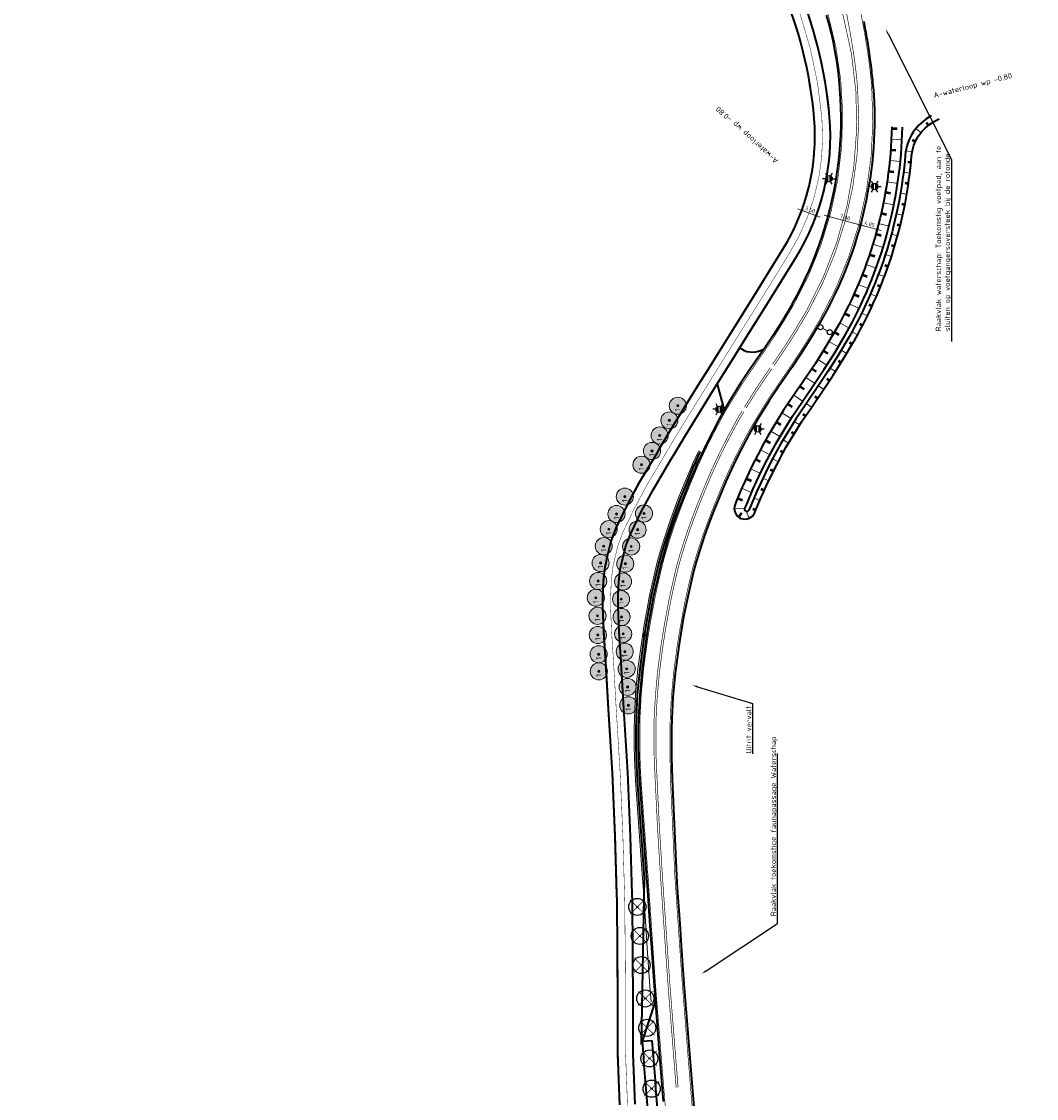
# Model space of a CAD drawing. Header units: metres. Extents: x 101623 to 104606, y 400821 to 405824.
# Tile 8 of 46: x 104078 to 104315, y 402307 to 402559. Entities that reach past the tile are written whole.
import ezdxf
from ezdxf import colors
from ezdxf.entities.mleader import LeaderData, LeaderLine
from ezdxf.enums import TextEntityAlignment as Align
from ezdxf.math import Vec2, Vec3

# ---------------------------------------------------------------- set-up
doc = ezdxf.new("R2010")
doc.units = ezdxf.units.M
doc.header["$LTSCALE"] = 0.5
for name, pattern in [('NLCS-HIDDEN', [4, 2, -2]), ('VW-1-1_STREEP', [2, 1, -1]), ('VW-3-3_STREEP', [6, 3, -3]), ('VW-30-270_STREEP', [3, 0.3, -2.7])]:
    doc.linetypes.add(name, pattern=pattern)
doc.layers.get('Defpoints').update_dxf_attribs({"color": 4})
doc.layers.add('000___Hulplijn', color=150, linetype='Continuous', lineweight=13, plot=False)
for name, color, linetype, lineweight in [('B-WE-GR-BOOM-A', 63, 'Continuous', 25), ('B-WE-GR-BOOM-S', 253, 'Continuous', 25), ('N-WE-BV-GELEIDECONSTRUCTIE_GELEIDERAIL-G', 210, 'BV-GELEIDERAIL', 35), ('N-WE-GW-TALUDARCERING-S', 90, 'Continuous', 25), ('N-WE-GW-TALUDARCERING_KORT-G', 90, 'Continuous', 50), ('N-WE-GW-TALUDARCERING_LANG-G', 90, 'Continuous', 18), ('N-WE-GW-WATERGANG_BODEM-G', 90, 'Continuous', 35), ('N-WE-GW-WATERGANG_INSTEEK-G', 90, 'Continuous', 35), ('N-WE-IE-MEUBILAIR_WEGMEUBILAIR_LICHTMAST-S-500', 7, 'Continuous', 25), ('N-WE-MO-DETAIL1-GN', 7, 'NLCS-HIDDEN', 13), ('N-WE-VH-KANTVERHARDING-G', 210, 'Continuous', 35), ('N-WE-VH-KANTVERHARDING-G_2', 4, 'Continuous', 35), ('N-WE-VW-BEWEGWIJZERING_DRAAGCONSTRUCTIE-S', 10, 'Continuous', 25), ('N-WE-VW-MARKERING_LANGS_STREEP_11_015-G', 7, 'VW-1-1_STREEP', 35), ('N-WE-VW-MARKERING_LANGS_STREEP_30270_010-G', 7, 'VW-30-270_STREEP', 13), ('N-WE-VW-MARKERING_LANGS_STREEP_33_015-G', 7, 'VW-3-3_STREEP', 13), ('N-WE-VW-MARKERING_LANGS_STREEP_DOORGETROKKEN_010-G', 7, 'Continuous', 13), ('N-WE-VW-MARKERING_LANGS_STREEP_DOORGETROKKEN_015-G', 7, 'Continuous', 13), ('N-WE-VW-VERKEERSTEKEN_BORD_B-S', 7, 'Continuous', 25), ('N-WE-WH-T25', 7, 'Continuous', 25), ('V-WE-GR-BOOM_kruis-S', 10, 'Continuous', 25), ('X-XX-AL-T25', 7, 'Continuous', 25), ('X-XX-AL_BINDEND-M', 10, 'Continuous', 18)]:
    doc.layers.add(name, color=color, linetype=linetype, lineweight=lineweight)
doc.layers.add('V-WE-GR-BOOM-S', color=3, linetype='Continuous', lineweight=25, true_color=0x00ff00)
doc.styles.add('NLCS-ISO', font='NLCS-ISO.ttf')
doc.styles.add('NLCS-ISO-M500-T18', font='NLCS-ISO.ttf', dxfattribs={"height": 0.9})
doc.styles.add('NLCS-ISO-M500-T25', font='NLCS-ISO.ttf', dxfattribs={"height": 1.25})
doc.linetypes.add('BV-GELEIDERAIL', pattern='A,10,-3,[108,NLCS.shx,S=1,R=0,X=0,Y=0],-3', length=16)
doc.dimstyles.new('NLCS-M500-T18-SCHRAP_L2_H2', dxfattribs={"dimscale": 0.5, "dimtxt": 2.5, "dimasz": 1.008, "dimexe": 2, "dimexo": 2, "dimgap": 0.7, "dimtad": 1, "dimzin": 0, "dimdsep": 46, "dimtxsty": 'NLCS-ISO-M500-T18', "dimblk": 'OBLIQUE', "dimcen": 0, "dimdle": 2, "dimclrd": 256, "dimclre": 256, "dimclrt": 256, "dimazin": 0, "dimtfac": 1, "dimtdec": 3, "dimtofl": 0, "dimtmove": 0, "dimatfit": 3, "dimldrblk": 'OBLIQUE', "dimfxl": 2, "dimfxlon": 1, "dimtfillclr": 256, "dimtolj": 1, "dimtzin": 0, "dimlwd": -1, "dimlwe": -1, "dimarcsym": 0})

# ---------------------------------------------------------------- blocks, each defined once
blk = doc.blocks.new('V-SGR-BOOM_01')
at = {"ltscale": 0.1}
h = blk.add_hatch(color=256, dxfattribs=at)
edge = h.paths.add_edge_path()
edge.add_arc((0, 0), 0.15, 0, 360)
at = {"color": 0}
blk.add_circle((0, 0), 2.5, dxfattribs=at)
at = {"ltscale": 0.1}
blk.add_circle((0, 0), 0.15, dxfattribs=at)
blk.add_circle((0, 0), 0.045)
at = {"layer": 'V-WE-GR-BOOM_kruis-S', "lineweight": -3, "const_width": 0.2, "flags": 128}
for points in [[(2.15, 2.15), (-2.15, -2.15)], [(-2.15, 2.15), (2.15, -2.15)]]:
    blk.add_lwpolyline(points, dxfattribs=at)
blk = doc.blocks.new('_Oblique')
at = {"color": 0, "linetype": 'ByBlock', "lineweight": -2}
blk.add_line((-0.5, -0.5), (0.5, 0.5), dxfattribs=at)
blk = doc.blocks.new('*D25')
at = {"layer": 'Defpoints', "color": 0, "transparency": 16777216}
for p in [(104266.35, 402512.97), (104273.91, 402511.03), (104273.89, 402510.95)]:
    blk.add_point(p, dxfattribs=at)
at = {"layer": 'X-XX-AL_BINDEND-M', "transparency": 16777216}
for p, q in [((104266.38, 402513.06), (104266.64, 402514.02)), ((104265.41, 402513.31), (104274.87, 402510.77)), ((104273.91, 402511.03), (104274.17, 402512))]:
    blk.add_line(p, q, dxfattribs=at)
at = {"layer": 'X-XX-AL_BINDEND-M', "transparency": 16777216, "xscale": 0.504, "yscale": 0.504, "zscale": 0.504}
for p, rotation in [((104266.38, 402513.06), 164.9598748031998), ((104273.91, 402511.03), 344.9598748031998)]:
    blk.add_blockref('_Oblique', p, dxfattribs=dict(at, rotation=rotation))
at = {"layer": 'X-XX-AL_BINDEND-M', "transparency": 16777216, "insert": (104270.32, 402512.82), "char_height": 0.9, "attachment_point": 5, "rotation": 344.9599, "style": 'NLCS-ISO-M500-T18'}
blk.add_mtext('\\A1;7.80', dxfattribs=at)
blk = doc.blocks.new('*D29')
at = {"layer": 'Defpoints', "color": 0, "transparency": 16777216}
for p in [(104260.22, 402514.47), (104260.26, 402514.6), (104263.65, 402513.37)]:
    blk.add_point(p, dxfattribs=at)
at = {"layer": 'X-XX-AL_BINDEND-M', "transparency": 16777216}
for p, q in [((104264.54, 402512.9), (104259.28, 402514.81)), ((104260.22, 402514.47), (104259.87, 402513.53)), ((104263.6, 402513.24), (104263.26, 402512.3))]:
    blk.add_line(p, q, dxfattribs=at)
at = {"layer": 'X-XX-AL_BINDEND-M', "transparency": 16777216, "xscale": 0.504, "yscale": 0.504, "zscale": 0.504}
for p, rotation in [((104260.22, 402514.47), 160.00378542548), ((104263.6, 402513.24), 340.00378542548)]:
    blk.add_blockref('_Oblique', p, dxfattribs=dict(at, rotation=rotation))
at = {"layer": 'X-XX-AL_BINDEND-M', "transparency": 16777216, "insert": (104262.18, 402514.61), "char_height": 0.9, "attachment_point": 5, "rotation": 340.0038, "style": 'NLCS-ISO-M500-T18'}
blk.add_mtext('\\A1;3.60', dxfattribs=at)
blk = doc.blocks.new('fig_II_468_art_174')
h = blk.add_hatch(color=255)
h.paths.add_polyline_path([(30, 60), (0, 60), (30, 30)])
h.paths.add_polyline_path([(30, 30), (0, 0), (30, 0)])
h.paths.add_polyline_path([(0, 30), (-30, 30), (-30, 0)])
h.paths.add_polyline_path([(-30, 60), (-30, 30), (0, 30)])
blk.add_hatch(color=10).paths.add_polyline_path([(0, 60), (-30, 60), (0, 30), (-30, 0), (0, 0), (30, 30)])
blk.add_lwpolyline([(-30, 60), (-30, 0), (30, 0), (30, 60)], close=True)
for points in [[(-30, 0), (0, 30), (-30, 60)], [(0, 60), (30, 30), (0, 0)]]:
    blk.add_lwpolyline(points)
blk = doc.blocks.new('SIE-WEG_LICHTMAST-SO')
h = blk.add_hatch(color=256)
h.paths.add_polyline_path([(1.38, 0.59, 0.658505), (-1.38, 0.59)])
h.paths.add_polyline_path([(-1.38, -0.59, 0.658505), (1.38, -0.59)])
at = {"flags": 128}
for points in [[(-2.6, 1.5), (-1.3, 0.75)], [(-1.38, 0.59), (1.38, 0.59)], [(0, 1.5), (0, 3)], [(1.3, 0.75), (2.6, 1.5)], [(-2.6, -1.5), (-1.3, -0.75)], [(-1.38, -0.59), (1.38, -0.59)], [(0, -1.5), (0, -3)], [(2.6, -1.5), (1.3, -0.75)]]:
    blk.add_lwpolyline(points, dxfattribs=at)
blk.add_circle((0, 0), 1.5)
at = {"style": 'NLCS-ISO'}
blk.add_attdef('TYPE', text='', height=1.8, dxfattribs=at).set_placement((0, 3), align=Align.BOTTOM_CENTER)
blk = doc.blocks.new('*U138')
at = {"layer": 'N-WE-GW-TALUDARCERING_KORT-G'}
for p, q in [((104289.84, 402534.39), (104289.38, 402534.99)), ((104281.23, 402533.6), (104282.47, 402533.57)), ((104280.98, 402528.61), (104282.23, 402528.51)), ((104286.74, 402530.53), (104286.06, 402530.84)), ((104280.49, 402523.63), (104281.73, 402523.48)), ((104285.75, 402525.66), (104285, 402525.74)), ((104279.75, 402518.69), (104280.98, 402518.47)), ((104285.14, 402520.7), (104284.4, 402520.81)), ((104278.76, 402513.79), (104279.98, 402513.51)), ((104284.29, 402515.77), (104283.56, 402515.92)), ((104283.22, 402510.89), (104282.49, 402511.07)), ((104277.53, 402508.94), (104278.74, 402508.6)), ((104281.91, 402506.07), (104281.19, 402506.28)), ((104276.06, 402504.16), (104277.25, 402503.76)), ((104280.37, 402501.31), (104279.66, 402501.56)), ((104274.35, 402499.46), (104275.52, 402499.01)), ((104278.61, 402496.63), (104277.91, 402496.91)), ((104272.41, 402494.86), (104273.55, 402494.34)), ((104276.63, 402492.04), (104275.94, 402492.35)), ((104270.24, 402490.35), (104271.36, 402489.78)), ((104267.84, 402485.97), (104268.91, 402485.33)), ((104274.43, 402487.55), (104273.76, 402487.9)), ((104272, 402483.18), (104271.35, 402483.56)), ((104265.27, 402481.68), (104266.33, 402481.01)), ((104269.43, 402478.89), (104268.79, 402479.29)), ((104262.57, 402477.47), (104263.61, 402476.77)), ((104259.77, 402473.33), (104260.8, 402472.63)), ((104266.73, 402474.69), (104266.1, 402475.1)), ((104263.92, 402470.55), (104263.3, 402470.97)), ((104256.96, 402469.19), (104258, 402468.5)), ((104261.12, 402466.41), (104260.49, 402466.83)), ((104254.28, 402464.97), (104255.34, 402464.32)), ((104251.73, 402460.68), (104252.83, 402460.08)), ((104258.44, 402462.19), (104257.8, 402462.58)), ((104255.9, 402457.88), (104255.24, 402458.24)), ((104249.4, 402456.25), (104250.51, 402455.68)), ((104253.58, 402453.45), (104252.91, 402453.79)), ((104247.21, 402451.76), (104248.35, 402451.24)), ((104251.43, 402448.94), (104250.74, 402449.25)), ((104245.22, 402447.17), (104246.37, 402446.69)), ((104245.54, 402442.69), (104246.24, 402443.73)), ((104249.46, 402444.34), (104248.76, 402444.62))]:
    blk.add_line(p, q, dxfattribs=at)
at = {"layer": 'N-WE-GW-TALUDARCERING_LANG-G'}
for p, q in [((104281.14, 402531.1), (104283.63, 402530.98)), ((104288.05, 402532.66), (104286.88, 402533.59)), ((104280.77, 402526.12), (104283.26, 402525.87)), ((104286.01, 402528.15), (104284.53, 402528.41)), ((104280.15, 402521.15), (104282.62, 402520.78)), ((104285.47, 402523.18), (104283.98, 402523.36)), ((104279.29, 402516.23), (104281.74, 402515.74)), ((104284.75, 402518.23), (104283.27, 402518.49)), ((104283.78, 402513.33), (104282.32, 402513.65)), ((104278.18, 402511.36), (104280.6, 402510.74)), ((104282.59, 402508.47), (104281.14, 402508.86)), ((104276.83, 402506.54), (104279.22, 402505.81)), ((104281.17, 402503.68), (104279.74, 402504.14)), ((104275.24, 402501.8), (104277.59, 402500.95)), ((104279.52, 402498.96), (104278.11, 402499.49)), ((104273.41, 402497.15), (104275.72, 402496.18)), ((104277.64, 402494.32), (104276.27, 402494.92)), ((104271.36, 402492.59), (104273.61, 402491.51)), ((104275.55, 402489.78), (104274.21, 402490.44)), ((104269.08, 402488.14), (104271.27, 402486.95)), ((104273.25, 402485.35), (104271.93, 402486.07)), ((104266.56, 402483.82), (104268.71, 402482.54)), ((104270.72, 402481.03), (104269.43, 402481.8)), ((104263.94, 402479.56), (104266.06, 402478.23)), ((104268.09, 402476.78), (104266.83, 402477.58)), ((104261.18, 402475.4), (104263.24, 402473.98)), ((104265.33, 402472.61), (104264.09, 402473.46)), ((104258.36, 402471.27), (104260.42, 402469.86)), ((104262.51, 402468.48), (104261.27, 402469.33)), ((104255.59, 402467.1), (104257.72, 402465.79)), ((104259.75, 402464.31), (104258.47, 402465.1)), ((104252.98, 402462.84), (104255.12, 402461.55)), ((104257.13, 402460.05), (104255.85, 402460.83)), ((104250.55, 402458.47), (104252.76, 402457.3)), ((104254.73, 402455.67), (104253.4, 402456.37)), ((104248.28, 402454.02), (104250.53, 402452.94)), ((104252.48, 402451.21), (104251.12, 402451.85)), ((104246.18, 402449.48), (104248.46, 402448.45)), ((104250.42, 402446.65), (104249.03, 402447.23)), ((104244.43, 402444.81), (104246.93, 402444.76)), ((104247.93, 402442.47), (104247.22, 402444.11))]:
    blk.add_line(p, q, dxfattribs=at)
blk = doc.blocks.new('*U144')
at = {"const_width": 0.1, "flags": 128}
blk.add_lwpolyline([(0.26, -0.14), (0.84, -0.45)], dxfattribs=at)
at = {"linetype": 'ByBlock'}
blk.add_circle((0, 0), 0.3, dxfattribs=at)
blk.add_circle((1.1, -0.59), 0.3)
blk = doc.blocks.new('*D154')
at = {"layer": 'Defpoints', "color": 0, "transparency": 16777216}
for p in [(104273.89, 402510.95), (104277.7, 402509.52), (104277.82, 402509.98)]:
    blk.add_point(p, dxfattribs=at)
at = {"layer": 'X-XX-AL_BINDEND-M', "transparency": 16777216}
for p, q in [((104272.94, 402511.29), (104278.78, 402509.72)), ((104273.91, 402511.03), (104274.17, 402512)), ((104277.82, 402509.98), (104278.08, 402510.95))]:
    blk.add_line(p, q, dxfattribs=at)
at = {"layer": 'X-XX-AL_BINDEND-M', "transparency": 16777216, "xscale": 0.504, "yscale": 0.504, "zscale": 0.504}
for p, rotation in [((104273.91, 402511.03), 164.9598748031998), ((104277.82, 402509.98), 344.9598748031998)]:
    blk.add_blockref('_Oblique', p, dxfattribs=dict(at, rotation=rotation))
at = {"layer": 'X-XX-AL_BINDEND-M', "transparency": 16777216, "insert": (104276.07, 402511.28), "char_height": 0.9, "attachment_point": 5, "rotation": 344.9599, "style": 'NLCS-ISO-M500-T18'}
blk.add_mtext('\\A1;4.05', dxfattribs=at)
blk = doc.blocks.new('SGR-BOOM_KNOTWILG_VERVANGEN-SO')
at = {"linetype": 'ByBlock', "lineweight": 18}
h = blk.add_hatch(color=0, dxfattribs=at)
h.dxf.hatch_style = 1
edge = h.paths.add_edge_path()
edge.add_arc((0, 0), 0.25, 0, 360)
at = {"layer": 'B-WE-GR-BOOM-A'}
h = blk.add_hatch(color=256, dxfattribs=at)
h.dxf.hatch_style = 1
edge = h.paths.add_edge_path()
edge.add_arc((0, 0), 2, 0, 360)
at = {"color": 0, "linetype": 'ByBlock', "lineweight": 18}
for radius in [2, 0.25]:
    blk.add_circle((0, 0), radius, dxfattribs=at)
at = {"color": 0, "linetype": 'ByBlock', "lineweight": 18, "style": 'NLCS-ISO-M500-T25'}
blk.add_text('1', height=1.25, dxfattribs=at).set_placement((-1.3, -0.6))

msp = doc.modelspace()

# ---------------------------------------------------------------- linework, layer by layer
at = {"layer": '000___Hulplijn', "ltscale": 2, "flags": 128}
for points in [[(104236.122, 402458.265), (104235.826, 402457.644), (104234.854, 402455.493), (104234.414, 402454.52), (104233.043, 402451.227), (104231.52, 402447.477), (104230.291, 402444.256), (104229.219, 402441.256), (104228.031, 402437.681), (104227.127, 402434.732), (104226.421, 402432.182), (104225.479, 402428.138), (104224.662, 402424.408), (104224.083, 402421.288), (104223.403, 402417.529), (104222.808, 402413.839), (104221.935, 402407.262), (104221.385, 402401.262), (104221.09, 402395.836), (104221.049, 402393.163), (104221.049, 402393.127)], [(104221.05, 402393.127), (104221.048, 402389.452), (104221.1, 402386.305), (104221.332, 402381.237), (104221.494, 402379.006), (104222.995, 402358.32), (104223.197, 402355.369), (104223.762, 402347.134), (104224.118, 402341.96), (104224.74, 402333.057), (104225.03, 402329.385)]]:
    msp.add_lwpolyline(points, dxfattribs=at)
at = {"layer": 'N-WE-BV-GELEIDECONSTRUCTIE_GELEIDERAIL-G', "ltscale": 2, "flags": 128}
for points in [[(104236.483, 402458.094), (104236.189, 402457.476), (104235.218, 402455.328), (104234.781, 402454.361), (104233.413, 402451.074), (104231.893, 402447.33), (104230.666, 402444.118), (104229.597, 402441.126), (104228.412, 402437.559), (104227.511, 402434.62), (104226.809, 402432.084), (104225.87, 402428.05), (104225.054, 402424.329), (104224.476, 402421.216), (104223.798, 402417.461), (104223.204, 402413.781), (104222.333, 402407.217), (104221.784, 402401.233), (104221.49, 402395.822), (104221.449, 402393.159), (104221.449, 402393.126)], [(104221.45, 402393.126), (104221.448, 402389.455), (104221.499, 402386.317), (104221.731, 402381.261), (104221.893, 402379.035), (104223.394, 402358.348), (104222.666, 402319.409)]]:
    msp.add_lwpolyline(points, dxfattribs=at)
at = {"layer": 'N-WE-GW-WATERGANG_BODEM-G', "ltscale": 2}
msp.add_lwpolyline([(104290.436, 402536.552, 0.2545107), (104284.396, 402527.364, -0.1086319), (104271.287, 402484.914), (104271.042, 402484.506), (104268.617, 402480.423), (104266.318, 402476.771), (104264.124, 402473.502), (104261.049, 402469.004), (104258.913, 402465.815), (104256.69, 402462.215), (104255.299, 402459.918), (104254.469, 402458.387), (104253.02, 402455.649), (104251.71, 402453.089), (104250.614, 402450.785), (104249.707, 402448.778), (104249.368, 402448.028), (104248.119, 402445.028), (104247.859, 402444.388, -1), (104246.933, 402444.764), (104247.194, 402445.408), (104248.451, 402448.426), (104248.796, 402449.19), (104249.707, 402451.206), (104250.814, 402453.531), (104252.133, 402456.11), (104253.587, 402458.859), (104254.431, 402460.416), (104255.837, 402462.737), (104258.072, 402466.356), (104260.221, 402469.565), (104263.296, 402474.063), (104265.48, 402477.316), (104267.764, 402480.945), (104270.183, 402485.019), (104270.423, 402485.419, 0.124662), (104283.733, 402533.931)], format="xyb", dxfattribs=at)
at = {"layer": 'N-WE-GW-WATERGANG_INSTEEK-G', "ltscale": 2}
msp.add_lwpolyline([(104281.233, 402533.98, -0.124583), (104268.264, 402486.679), (104268.037, 402486.3), (104265.631, 402482.249), (104263.384, 402478.679), (104261.226, 402475.465), (104258.15, 402470.966), (104255.969, 402467.709), (104253.704, 402464.041), (104252.262, 402461.659), (104251.384, 402460.039), (104249.916, 402457.264), (104248.572, 402454.638), (104247.439, 402452.258), (104246.518, 402450.22), (104246.157, 402449.422), (104244.882, 402446.359), (104244.616, 402445.704, 1), (104249.249, 402443.824), (104249.506, 402444.458), (104250.744, 402447.431), (104251.074, 402448.16), (104251.975, 402450.154), (104253.056, 402452.425), (104254.351, 402454.956), (104255.791, 402457.679), (104256.601, 402459.172), (104257.97, 402461.433), (104260.175, 402465.003), (104262.292, 402468.164), (104265.365, 402472.661), (104267.576, 402475.953), (104269.897, 402479.641), (104272.329, 402483.737), (104272.583, 402484.158, 0.1086771), (104285.891, 402527.24, -0.2545107), (104291.143, 402535.229), (104292.314, 402535.855)], format="xyb", dxfattribs=at)
at = {"layer": 'N-WE-MO-DETAIL1-GN', "ltscale": 10}
msp.add_circle((104230.531, 402546.558), 375, dxfattribs=at)
at = {"layer": 'N-WE-VH-KANTVERHARDING-G', "ltscale": 2}
for p, q in [((104245.696, 402482.306), (104246.114, 402482.052)), ((104240.448, 402473.844), (104242.106, 402467.766))]:
    msp.add_line(p, q, dxfattribs=at)
at = {"layer": 'N-WE-VH-KANTVERHARDING-G', "ltscale": 2, "flags": 128}
for points in [[(104276.204, 402549.912, 0.0039681), (104275.864, 402552.246, 0.0031744), (104275.533, 402554.315, 0.0027776), (104275.129, 402556.664, 0.001984), (104274.774, 402558.612)], [(104276.925, 402543.247, 0.0055553), (104276.733, 402545.435, 0.0051585), (104276.478, 402547.774, 0.0043649), (104276.204, 402549.912)], [(104276.925, 402543.247, -0.1488662), (104264.765, 402488.72), (104264.56, 402488.377), (104262.176, 402484.362), (104259.988, 402480.887), (104257.873, 402477.737), (104254.796, 402473.235), (104252.562, 402469.901), (104250.249, 402466.154), (104248.747, 402463.675), (104247.813, 402461.951), (104246.323, 402459.134), (104244.94, 402456.431), (104243.765, 402453.962), (104242.828, 402451.888), (104242.442, 402451.035), (104241.136, 402447.899), (104239.663, 402444.27), (104238.499, 402441.223), (104237.492, 402438.404), (104236.367, 402435.018), (104235.528, 402432.282), (104234.903, 402430.022), (104234.342, 402427.612)]]:
    msp.add_lwpolyline(points, format="xyb", dxfattribs=at)
for points in [[(104257.977, 402492.561), (104257.788, 402492.251), (104255.52, 402488.432), (104253.448, 402485.139), (104251.415, 402482.111), (104248.336, 402477.607), (104246.002, 402474.121), (104243.595, 402470.224), (104241.979, 402467.555), (104240.937, 402465.633), (104239.403, 402462.734), (104237.944, 402459.883), (104236.689, 402457.244), (104235.72, 402455.102), (104235.286, 402454.141), (104233.922, 402450.865), (104232.405, 402447.128), (104231.183, 402443.927), (104230.118, 402440.946), (104228.937, 402437.392), (104228.04, 402434.466), (104227.343, 402431.948), (104226.407, 402427.929), (104225.594, 402424.22), (104225.018, 402421.117), (104224.341, 402417.368), (104223.749, 402413.701), (104222.881, 402407.156), (104222.334, 402401.193), (104222.041, 402395.803), (104222, 402393.155), (104222, 402393.126)], [(104234.342, 402427.612), (104234.015, 402426.209), (104233.24, 402422.672), (104232.69, 402419.711), (104232.029, 402416.054), (104231.467, 402412.567), (104230.633, 402406.286), (104230.114, 402400.625), (104229.837, 402395.531), (104229.8, 402393.064)], [(104222, 402393.126), (104221.998, 402389.46), (104222.049, 402386.335), (104222.28, 402381.293), (104222.441, 402379.074), (104223.942, 402358.387), (104224.145, 402355.434), (104224.71, 402347.199), (104225.066, 402342.025), (104225.687, 402333.128), (104226.913, 402317.621), (104227.841, 402306.073)], [(104229.8, 402393.066), (104229.781, 402389.561), (104229.801, 402386.584), (104229.904, 402381.462), (104230.928, 402358.84), (104231.129, 402355.914), (104231.694, 402347.678), (104232.049, 402342.506), (104232.668, 402333.648), (104233.891, 402318.177), (104234.817, 402306.654), (104235.523, 402298.462), (104236.717, 402285.92), (104238.124, 402272.699), (104239.174, 402263.493), (104239.98, 402256.37), (104240.643, 402250.492), (104242.354, 402236.505), (104245.024, 402215.588), (104247.764, 402195.738), (104250.69, 402174.704), (104253.072, 402157.544), (104253.731, 402152.788), (104256.406, 402133.711)], [(104225.977, 402329.46), (104222.911, 402320.191), (104225.205, 402320.359)]]:
    msp.add_lwpolyline(points, dxfattribs=at)
at = {"layer": 'N-WE-VH-KANTVERHARDING-G', "ltscale": 2}
for centre, radius, start, end in [((104181.303, 402535.951), 88.1, 330.49436, 15.93417), ((104248.716, 402486.321), 5, 238.6332, 302.67132), ((105925.769, 402444.993), 1707.425, 184.191697, 185.198402), ((105925.769, 402444.993), 1705.125, 184.191697, 185.198402)]:
    msp.add_arc(centre, radius, start, end, dxfattribs=at)
at = {"layer": 'N-WE-VH-KANTVERHARDING-G_2', "ltscale": 2, "flags": 128}
for points in [[(104255.822, 402505.424, 0.1602328), (104263.117, 402535.934, 0.0821175), (104255.285, 402567.002, 0.0821175)], [(104258.886, 402503.535, 0.1602328), (104266.704, 402536.233, 0.0821175), (104258.585, 402568.439, 0.0821175)]]:
    msp.add_lwpolyline(points, format="xyb", dxfattribs=at)
msp.add_lwpolyline([(104217.68, 402305.352), (104217.243, 402317.136), (104217.243, 402329.091), (104217.154, 402341.136), (104217.036, 402353.083), (104216.998, 402354.418), (104216.614, 402367.929), (104215.98, 402382.839), (104215.051, 402397.809), (104214.368, 402409.857), (104213.976, 402415.743), (104213.707, 402421.743), (104213.746, 402424.677), (104213.91, 402427.882), (104214.233, 402431.067), (104214.881, 402434.002), (104215.687, 402437.133), (104216.955, 402440.379), (104219.505, 402445.606), (104222.329, 402450.892), (104226.469, 402457.874), (104227.219, 402459.14), (104230.036, 402463.876), (104236.405, 402474.184), (104237.948, 402476.628), (104241.104, 402481.757), (104244.245, 402486.77), (104249.019, 402494.39), (104255.822, 402505.424)], dxfattribs=at)
at = {"layer": 'N-WE-VH-KANTVERHARDING-G_2', "ltscale": 2}
msp.add_lwpolyline([(104221.276, 402305.512), (104220.843, 402317.203), (104220.843, 402329.104), (104220.754, 402341.167), (104220.636, 402353.153), (104220.596, 402354.522), (104220.212, 402368.057), (104219.575, 402383.027), (104218.644, 402398.023), (104217.961, 402410.078), (104217.571, 402415.943), (104217.308, 402421.8), (104217.344, 402424.56), (104217.501, 402427.608), (104217.793, 402430.496), (104218.382, 402433.165), (104219.119, 402436.025), (104220.255, 402438.932), (104222.711, 402443.968), (104225.466, 402449.125), (104229.565, 402456.038), (104230.315, 402457.302), (104233.114, 402462.01), (104239.458, 402472.277), (104241.003, 402474.724), (104244.162, 402479.858), (104247.296, 402484.858), (104252.077, 402492.489), (104258.886, 402503.535)], dxfattribs=at)
at = {"layer": 'N-WE-VW-MARKERING_LANGS_STREEP_11_015-G', "ltscale": 2, "const_width": 0.15, "flags": 128}
for points in [[(104252.816, 402477.649), (104251.38, 402475.547), (104249.093, 402472.133), (104246.806, 402468.429)], [(104253.202, 402477.415), (104251.752, 402475.295), (104249.471, 402471.889), (104247.191, 402468.196)]]:
    msp.add_lwpolyline(points, dxfattribs=at)
at = {"layer": 'N-WE-VW-MARKERING_LANGS_STREEP_33_015-G', "ltscale": 2, "const_width": 0.15, "flags": 128}
for points in [[(104269.975, 402584.454, 0.0150264), (104271.462, 402573.94, 0.0011523), (104271.606, 402573.112, 0.00107), (104271.766, 402572.218, 0.0009054), (104271.917, 402571.397, 0.000823), (104272.086, 402570.492, 0.0006584), (104272.239, 402569.686, 0.0005761), (104272.416, 402568.762, 0.0004115), (104272.566, 402567.992, 0.0003292), (104272.755, 402567.027, 0.0001646), (104272.87, 402566.448, 0.0000823), (104273.099, 402565.286, -0.0003968), (104273.666, 402562.409, -0.0007936), (104273.947, 402560.961, -0.0015872), (104274.405, 402558.544, -0.001984), (104274.759, 402556.598, -0.0027776), (104275.163, 402554.254, -0.0031744), (104275.494, 402552.189, -0.0039681), (104275.832, 402549.861, -0.0043649), (104276.106, 402547.729, -0.0051585), (104276.36, 402545.398, -0.0055553), (104276.551, 402543.219, -0.1488662), (104264.439, 402488.904), (104264.234, 402488.563), (104261.856, 402484.558), (104259.674, 402481.091), (104257.562, 402477.947), (104254.485, 402473.446), (104252.247, 402470.104), (104249.929, 402466.35), (104248.422, 402463.861), (104247.483, 402462.128), (104245.99, 402459.307), (104244.603, 402456.597), (104243.425, 402454.12), (104242.486, 402452.043), (104242.098, 402451.184), (104240.789, 402448.042), (104239.314, 402444.407), (104238.148, 402441.353), (104237.138, 402438.526), (104236.01, 402435.132), (104235.168, 402432.387), (104234.54, 402430.115), (104233.649, 402426.292), (104232.872, 402422.747), (104232.321, 402419.779), (104231.66, 402416.117), (104231.096, 402412.621), (104230.261, 402406.328), (104229.74, 402400.652), (104229.463, 402395.544), (104229.425, 402393.07), (104229.406, 402389.56), (104229.426, 402386.579), (104229.529, 402381.449), (104230.553, 402358.819), (104230.754, 402355.888), (104231.319, 402347.652), (104231.675, 402342.48), (104232.294, 402333.62), (104233.517, 402318.147), (104234.443, 402306.623), (104235.15, 402298.428), (104236.344, 402285.882), (104237.751, 402272.658), (104238.801, 402263.451), (104239.607, 402256.328), (104240.271, 402250.448), (104241.982, 402236.459), (104244.652, 402215.538), (104247.392, 402195.686), (104250.319, 402174.652), (104252.7, 402157.493), (104253.36, 402152.736), (104256.035, 402133.659), (104259.093, 402112.216), (104260.518, 402102.041), (104262.083, 402090.876), (104263.68, 402079.637), (104265.674, 402065.286), (104266.632, 402058.419), (104268.409, 402045.683), (104270.202, 402032.898), (104270.752, 402029.037), (104284.226, 401933.089)], [(104259.104, 402582.411, 0.002623), (104259.47, 402581.169, 0.0029548), (104259.987, 402579.482, 0.0023638), (104260.465, 402577.985, 0.0020683), (104261.025, 402576.278, 0.0014774), (104261.502, 402574.859, 0.0011819), (104262.108, 402573.088, 0.000591), (104262.475, 402572.027, 0.0002955), (104263.213, 402569.906, -0.0001916), (104263.66, 402568.626, -0.0003832), (104263.882, 402567.985, -0.0007665), (104264.25, 402566.916, -0.0009581), (104264.542, 402566.06, -0.0013414), (104264.887, 402565.032, -0.001533), (104265.184, 402564.13, -0.0019162), (104265.51, 402563.115, -0.0021079), (104265.799, 402562.191, -0.0024911), (104266.104, 402561.181, -0.0026827), (104266.378, 402560.24, -0.2009081), (104258.303, 402492.376), (104258.114, 402492.065), (104255.84, 402488.236), (104253.762, 402484.935), (104251.726, 402481.901), (104248.647, 402477.396), (104246.317, 402473.918), (104243.915, 402470.028), (104242.304, 402467.369), (104241.267, 402465.456), (104239.736, 402462.561), (104238.281, 402459.717), (104237.029, 402457.086), (104236.062, 402454.947), (104235.63, 402453.992), (104234.269, 402450.722), (104232.754, 402446.991), (104231.534, 402443.797), (104230.472, 402440.824), (104229.294, 402437.278), (104228.4, 402434.361), (104227.706, 402431.855), (104226.773, 402427.846), (104225.962, 402424.145), (104225.387, 402421.049), (104224.71, 402417.305), (104224.12, 402413.647), (104223.253, 402407.114), (104222.708, 402401.166), (104222.415, 402395.79), (104222.375, 402393.152), (104222.373, 402389.463), (104222.424, 402386.346), (104222.655, 402381.316), (104224.316, 402358.413), (104224.519, 402355.46), (104225.084, 402347.225), (104225.44, 402342.051), (104226.061, 402333.156), (104227.287, 402317.651), (104228.215, 402306.104), (104228.925, 402297.864), (104230.125, 402285.256), (104231.539, 402271.973), (104232.592, 402262.742), (104233.397, 402255.625), (104234.063, 402249.718), (104235.78, 402235.684), (104238.457, 402214.715), (104241.201, 402194.828), (104244.128, 402173.791), (104246.509, 402156.634), (104247.169, 402151.873), (104249.846, 402132.784), (104252.904, 402111.341), (104254.328, 402101.174), (104255.894, 402090.002), (104257.49, 402078.767), (104259.483, 402064.426), (104260.441, 402057.556), (104262.219, 402044.819), (104264.013, 402032.023), (104264.565, 402028.154), (104278.036, 401932.226)]]:
    msp.add_lwpolyline(points, format="xyb", dxfattribs=at)
at = {"layer": 'N-WE-VW-MARKERING_LANGS_STREEP_DOORGETROKKEN_010-G', "ltscale": 2, "const_width": 0.1, "flags": 128}
for points in [[(104258.759, 402503.614, 0.1602328), (104266.555, 402536.22, 0.0821175), (104258.448, 402568.379), (104243.709, 402602.215, 0.215016), (104235.517, 402609.641, -0.3905545), (104233.753, 402612.77), (104234.127, 402614.355)], [(104255.422, 402567.061, -0.0821175), (104263.266, 402535.946, -0.1602328), (104255.95, 402505.346)]]:
    msp.add_lwpolyline(points, format="xyb", dxfattribs=at)
for points in [[(104217.829, 402305.358), (104217.393, 402317.139), (104217.393, 402329.092), (104217.304, 402341.137), (104217.186, 402353.086), (104217.148, 402354.422), (104216.764, 402367.935), (104216.13, 402382.847), (104215.201, 402397.818), (104214.518, 402409.866), (104214.126, 402415.751), (104213.857, 402421.745), (104213.895, 402424.672), (104214.06, 402427.87), (104214.381, 402431.043), (104215.027, 402433.967), (104215.83, 402437.087), (104217.093, 402440.319), (104219.638, 402445.538), (104222.459, 402450.819), (104226.598, 402457.798), (104227.348, 402459.063), (104230.164, 402463.799), (104236.532, 402474.104), (104238.075, 402476.549), (104241.231, 402481.678), (104244.372, 402486.69), (104249.146, 402494.31), (104255.95, 402505.346)], [(104221.126, 402305.506), (104220.693, 402317.2), (104220.693, 402329.104), (104220.604, 402341.166), (104220.486, 402353.15), (104220.446, 402354.517), (104220.062, 402368.052), (104219.426, 402383.02), (104218.495, 402398.014), (104217.812, 402410.069), (104217.421, 402415.935), (104217.158, 402421.797), (104217.194, 402424.565), (104217.351, 402427.619), (104217.645, 402430.519), (104218.237, 402433.2), (104218.976, 402436.072), (104220.118, 402438.992), (104222.578, 402444.036), (104225.335, 402449.199), (104229.436, 402456.114), (104230.186, 402457.378), (104232.986, 402462.088), (104239.331, 402472.356), (104240.876, 402474.803), (104244.035, 402479.937), (104247.169, 402484.938), (104251.949, 402492.568), (104258.759, 402503.614)]]:
    msp.add_lwpolyline(points, dxfattribs=at)
at = {"layer": 'N-WE-VW-MARKERING_LANGS_STREEP_DOORGETROKKEN_015-G', "const_width": 0.15, "flags": 128}
for points in [[(104261.567, 402490.53, 0.1488662), (104273.261, 402542.968, 0.0055553), (104273.076, 402545.074, 0.0051585), (104272.829, 402547.337, 0.0043649), (104272.563, 402549.412, 0.0039681), (104272.232, 402551.688, 0.0031744), (104271.908, 402553.711, 0.0027776), (104271.51, 402556.02, 0.001984), (104271.161, 402557.94, 0.0015872), (104270.707, 402560.337, 0.0005599), (104270.51, 402561.351, 0.0005599)], [(104261.175, 402490.751, 0.1967508), (104269.943, 402559.732, 0.0024933), (104269.694, 402560.642, 0.0013885), (104269.529, 402561.229, 0.0013885)]]:
    msp.add_lwpolyline(points, format="xyb", dxfattribs=at)
at = {"layer": 'N-WE-VW-MARKERING_LANGS_STREEP_DOORGETROKKEN_015-G', "ltscale": 2, "const_width": 0.15, "flags": 128}
for points in [[(104261.175, 402490.751), (104260.979, 402490.426), (104258.656, 402486.514), (104256.529, 402483.136), (104254.458, 402480.05), (104253.381, 402478.476)], [(104261.567, 402490.53), (104261.369, 402490.202), (104259.04, 402486.28), (104256.907, 402482.89), (104254.83, 402479.798), (104253.767, 402478.242)], [(104246.287, 402467.574), (104245.168, 402465.727), (104244.177, 402463.898), (104242.663, 402461.038), (104241.24, 402458.257), (104240.023, 402455.698), (104239.069, 402453.588), (104238.658, 402452.678), (104237.321, 402449.468), (104235.825, 402445.781), (104234.63, 402442.653), (104233.592, 402439.748), (104232.438, 402436.273), (104231.568, 402433.437), (104230.905, 402431.041), (104229.992, 402427.119), (104229.196, 402423.491), (104229.178, 402423.391)], [(104246.671, 402467.341), (104245.558, 402465.503), (104244.573, 402463.686), (104243.063, 402460.83), (104241.644, 402458.057), (104240.431, 402455.508), (104239.479, 402453.402), (104239.07, 402452.498), (104237.737, 402449.296), (104236.243, 402445.617), (104235.052, 402442.497), (104234.018, 402439.602), (104232.866, 402436.137), (104232, 402433.311), (104231.341, 402430.929), (104230.43, 402427.019), (104229.638, 402423.401), (104229.62, 402423.309)], [(104229.178, 402423.391), (104228.633, 402420.455), (104227.963, 402416.749), (104227.385, 402413.167), (104226.821, 402408.91)], [(104229.62, 402423.309), (104229.075, 402420.373), (104228.407, 402416.673), (104227.831, 402413.101), (104227.267, 402408.851)], [(104226.689, 402407.919), (104226.557, 402406.928)], [(104226.689, 402407.919), (104226.821, 402408.91)], [(104227.135, 402407.86), (104227.004, 402406.869)], [(104227.135, 402407.86), (104227.267, 402408.851)], [(104226.459, 402405.932), (104226, 402400.925), (104225.714, 402395.675), (104225.675, 402393.126), (104225.673, 402389.489), (104225.723, 402386.449), (104225.924, 402382.052), (104226.448, 402371.016), (104227.21, 402358.602), (104227.412, 402355.658), (104227.977, 402347.423), (104228.333, 402342.25), (104228.953, 402333.371), (104230.178, 402317.881), (104230.864, 402309.335)], [(104226.905, 402405.873), (104226.448, 402400.893), (104226.164, 402395.659), (104226.125, 402393.12), (104226.123, 402389.492), (104226.173, 402386.463), (104226.374, 402382.073), (104226.898, 402371.04), (104227.659, 402358.631), (104227.861, 402355.689), (104228.426, 402347.454), (104228.782, 402342.281), (104229.402, 402333.404), (104230.626, 402317.917), (104231.313, 402309.373)], [(104226.459, 402405.932), (104226.557, 402406.928)], [(104227.004, 402406.869), (104226.905, 402405.873)]]:
    msp.add_lwpolyline(points, dxfattribs=at)

# ---------------------------------------------------------------- block references
at = {"layer": 'B-WE-GR-BOOM-S', "rotation": 90}
for p in [(104231.24, 402468.777), (104229.278, 402465.349), (104227.013, 402461.832), (104225.203, 402458.207), (104222.771, 402454.982), (104218.86, 402447.533), (104223.335, 402443.579), (104216.928, 402443.462), (104215.108, 402439.932), (104221.847, 402439.799), (104213.938, 402435.948), (104220.355, 402435.856), (104213.197, 402432.007), (104218.967, 402431.836), (104212.641, 402427.801), (104218.452, 402427.674), (104212.098, 402423.883), (104217.99, 402423.567), (104212.489, 402419.657), (104218.101, 402419.385), (104212.55, 402415.17), (104218.483, 402415.434), (104218.847, 402411.279), (104212.76, 402410.675), (104212.8, 402406.67), (104219.297, 402407.252), (104219.509, 402403.029), (104219.693, 402398.722)]:
    msp.add_blockref('SGR-BOOM_KNOTWILG_VERVANGEN-SO', p, dxfattribs=at)
at = {"layer": 'N-WE-IE-MEUBILAIR_WEGMEUBILAIR_LICHTMAST-S-500', "xscale": 0.5, "yscale": 0.5, "zscale": 0.5, "rotation": 90.00000000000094}
for p in [(104266.585, 402521.869), (104277.251, 402520.023), (104240.931, 402467.943), (104249.956, 402463.353)]:
    msp.add_blockref('SIE-WEG_LICHTMAST-SO', p, dxfattribs=at)
at = {"layer": 'N-WE-VW-BEWEGWIJZERING_DRAAGCONSTRUCTIE-S', "xscale": 1.999999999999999, "yscale": 1.999999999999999, "zscale": 1.999999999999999}
msp.add_blockref('*U144', (104264.551, 402487.153), dxfattribs=at)
at = {"layer": 'N-WE-VW-VERKEERSTEKEN_BORD_B-S', "xscale": 0.009999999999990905, "yscale": 0.009999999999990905, "zscale": 0.009999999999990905, "rotation": 4.082858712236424}
msp.add_blockref('fig_II_468_art_174', (104223.39, 402414.931), dxfattribs=at)
at = {"layer": 'V-WE-GR-BOOM-S', "xscale": 0.8, "yscale": 0.8, "zscale": 0.8, "rotation": 0.2169203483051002}
for p in [(104221.791, 402351.601), (104222.372, 402344.818), (104222.747, 402337.997), (104223.657, 402330.195), (104224.105, 402323.327), (104224.605, 402316.168), (104225.133, 402309.094)]:
    msp.add_blockref('V-SGR-BOOM_01', p, dxfattribs=at)

# ---------------------------------------------------------------- texts
at = {"layer": 'N-WE-WH-T25', "insert": (104253.987, 402525.248), "char_height": 1.25, "width": 36.21263, "attachment_point": 1, "rotation": 137.78664, "style": 'NLCS-ISO-M500-T25'}
msp.add_mtext('A-waterloop wp -0.80', dxfattribs=at)

# ---------------------------------------------------------------- dimensions: what is measured, and where the dimension line sits
at = {"layer": 'X-XX-AL_BINDEND-M'}
dim = msp.add_aligned_dim(p1=(104263.646, 402513.371), p2=(104260.263, 402514.602), distance=0.139, dimstyle='NLCS-M500-T18-SCHRAP_L2_H2', dxfattribs=at)
dim.commit()
dim.dimension.update_dxf_attribs({"geometry": '*D29', "text_midpoint": (104262.181, 402514.607)})
dim = msp.add_linear_dim(base=(104273.908, 402511.031), p1=(104266.353, 402512.97), p2=(104273.886, 402510.946), angle=344.95987, dimstyle='NLCS-M500-T18-SCHRAP_L2_H2', dxfattribs=at)
dim.commit()
dim.dimension.update_dxf_attribs({"geometry": '*D25', "text_midpoint": (104270.116, 402512.05), "dimtype": 161})

# ---------------------------------------------------------------- next in the draw order: leaders
at = {"layer": 'X-XX-AL-T25'}
ml = msp.add_multileader_mtext('Standard', dxfattribs=at)
ml.set_content('Raakvlak waterschap: Toekomstig voetpad, aan te sluiten op voetgangersoversteek bij de rotonde ', color=256, style='NLCS-ISO-M500-T25')
ml.set_leader_properties(color=256, linetype='ByLayer', lineweight=-1)
ml.build(insert=Vec2(0, 0))
ml.multileader.update_dxf_attribs({"text_left_attachment_type": 5, "text_right_attachment_type": 5, "dogleg_length": 1.25, "arrow_head_size": 1.25})
ctx = ml.context
ctx.base_point, ctx.char_height, ctx.arrow_head_size, ctx.landing_gap_size, ctx.plane_origin, ctx.plane_x_axis, ctx.plane_y_axis = Vec3(104295.217, 402485.731), 1.25, 1.25, 0.45, Vec3(104289.004, 402570.289), Vec3(0, 1), Vec3(-1, 0)
ctx.left_attachment, ctx.right_attachment = 5, 5
notes = []
notes.append((ctx, [(1, (1, 1, 0), (104295.217, 402526.318), (0, -1), 1.25, [(0, [(104279.804, 402556.886)], 0, [])])]))
ctx.mtext.insert, ctx.mtext.text_direction, ctx.mtext.rotation, ctx.mtext.width, ctx.mtext.defined_height, ctx.mtext.flow_direction = Vec3(104291.509, 402486.181), Vec3(0, 1), 1.5707963, 40.4094, 1.578, 5
ctx.mtext.has_bg_fill, ctx.mtext.bg_color, ctx.mtext.bg_scale_factor, ctx.mtext.bg_transparency, ctx.mtext.use_window_bg_color = 1, -1027028792, 1.5, 0, 1
ml = msp.add_multileader_mtext('Standard', dxfattribs=at)
ml.set_content('Raakvlak toekomstige faunapassage Waterschap', color=256, style='NLCS-ISO-M500-T25')
ml.set_leader_properties(color=256, linetype='ByLayer', lineweight=-1)
ml.build(insert=Vec2(0, 0))
ml.multileader.update_dxf_attribs({"text_left_attachment_type": 5, "text_right_attachment_type": 5, "dogleg_length": 1.25, "arrow_head_size": 1.25})
ctx = ml.context
ctx.base_point, ctx.char_height, ctx.arrow_head_size, ctx.landing_gap_size, ctx.plane_origin, ctx.plane_x_axis, ctx.plane_y_axis = Vec3(104254.572, 402348.971), 1.25, 1.25, 0.45, Vec3(104182.298, 402413.759), Vec3(0, 1), Vec3(-1, 0)
ctx.left_attachment, ctx.right_attachment = 5, 5
notes.append((ctx, [(0, (1, 1, 0), (104254.572, 402347.721), (0, 1), 1.25, [(0, [(104236.804, 402335.956)], 0, [])])]))
ctx.mtext.insert, ctx.mtext.text_direction, ctx.mtext.rotation, ctx.mtext.width, ctx.mtext.flow_direction = Vec3(104252.947, 402349.421), Vec3(0, 1), 1.5707963, 37.68106, 5
ctx.mtext.has_bg_fill, ctx.mtext.bg_color, ctx.mtext.bg_scale_factor, ctx.mtext.bg_transparency, ctx.mtext.use_window_bg_color = 1, -1027028792, 1.5, 0, 1
for ctx, leaders in notes:
    for number, flags, end, landing, length, lines in leaders:
        leader = LeaderData()
        leader.index, (leader.has_last_leader_line, leader.has_dogleg_vector, leader.attachment_direction) = number, flags
        leader.last_leader_point, leader.dogleg_vector, leader.dogleg_length = Vec3(end), Vec3(landing), length
        for number, points, colour, breaks in lines:
            line = LeaderLine()
            line.index, line.vertices, line.color, line.breaks = number, Vec3.list(points), colors.encode_raw_color(colour), breaks
            leader.lines.append(line)
        ctx.leaders.append(leader)

# ---------------------------------------------------------------- next in the draw order: block references
at = {"layer": 'N-WE-GW-TALUDARCERING-S'}
msp.add_blockref('*U138', (0, 0), dxfattribs=at)

# ---------------------------------------------------------------- next in the draw order: texts
at = {"layer": 'N-WE-WH-T25', "insert": (104290.844, 402541.936), "char_height": 1.25, "width": 36.21263, "attachment_point": 1, "rotation": 14.40284, "style": 'NLCS-ISO-M500-T25'}
msp.add_mtext('A-waterloop wp -0.80', dxfattribs=at)

# ---------------------------------------------------------------- next in the draw order: dimensions: what is measured, and where the dimension line sits
at = {"layer": 'X-XX-AL_BINDEND-M'}
dim = msp.add_linear_dim(base=(104277.818, 402509.98), p1=(104273.886, 402510.946), p2=(104277.695, 402509.522), angle=164.95987, dimstyle='NLCS-M500-T18-SCHRAP_L2_H2', dxfattribs=at)
dim.commit()
dim.dimension.update_dxf_attribs({"geometry": '*D154', "text_midpoint": (104276.071, 402511.278)})

# ---------------------------------------------------------------- next in the draw order: leaders
at = {"layer": 'X-XX-AL-T25'}
ml = msp.add_multileader_mtext('Standard', dxfattribs=at)
ml.set_content('Uitrit vervalt', color=256, style='NLCS-ISO-M500-T25')
ml.set_leader_properties(color=256, linetype='ByLayer', lineweight=-1)
ml.build(insert=Vec2(0, 0))
ml.multileader.update_dxf_attribs({"text_left_attachment_type": 5, "text_right_attachment_type": 5, "dogleg_length": 1.25, "arrow_head_size": 1.25})
ctx = ml.context
ctx.base_point, ctx.char_height, ctx.arrow_head_size, ctx.landing_gap_size, ctx.plane_origin, ctx.plane_x_axis, ctx.plane_y_axis = Vec3(104248.681, 402386.97), 1.25, 1.25, 0.45, Vec3(104176.407, 402443.008), Vec3(0, 1), Vec3(-1, 0)
ctx.left_attachment, ctx.right_attachment = 5, 5
notes = []
notes.append((ctx, [(1, (1, 1, 0), (104248.681, 402399.12), (0, -1), 1.25, [(0, [(104234.643, 402403.451)], 0, [])])]))
ctx.mtext.insert, ctx.mtext.text_direction, ctx.mtext.rotation, ctx.mtext.width, ctx.mtext.flow_direction = Vec3(104247.181, 402387.42), Vec3(0, 1), 1.5707963, 10.33383, 5
ctx.mtext.has_bg_fill, ctx.mtext.bg_color, ctx.mtext.bg_scale_factor, ctx.mtext.bg_transparency, ctx.mtext.use_window_bg_color = 1, -1027028792, 1.5, 0, 1
for ctx, leaders in notes:
    for number, flags, end, landing, length, lines in leaders:
        leader = LeaderData()
        leader.index, (leader.has_last_leader_line, leader.has_dogleg_vector, leader.attachment_direction) = number, flags
        leader.last_leader_point, leader.dogleg_vector, leader.dogleg_length = Vec3(end), Vec3(landing), length
        for number, points, colour, breaks in lines:
            line = LeaderLine()
            line.index, line.vertices, line.color, line.breaks = number, Vec3.list(points), colors.encode_raw_color(colour), breaks
            leader.lines.append(line)
        ctx.leaders.append(leader)

# ---------------------------------------------------------------- next in the draw order: linework, layer by layer
at = {"layer": 'N-WE-VW-MARKERING_LANGS_STREEP_30270_010-G', "ltscale": 2, "const_width": 0.1, "flags": 128}
msp.add_lwpolyline([(104266.736, 401930.649), (104266.584, 401931.47), (104266.147, 401934.377), (104265.742, 401937.187), (104265.396, 401940.246), (104264.998, 401943.228), (104264.67, 401946.288), (104264.375, 401949.24), (104263.642, 401956.947), (104263.635, 401957.021), (104263.253, 401961.045), (104262.676, 401967.053), (104261.464, 401978.839), (104259.846, 401993.818), (104259.213, 401999.841), (104258.499, 402005.893), (104257.831, 402011.709), (104256.785, 402020.692), (104256.101, 402026.543), (104255.379, 402032.509), (104254.629, 402038.447), (104253.902, 402044.384), (104253.161, 402050.325), (104252.327, 402056.423), (104251.526, 402062.39), (104249.38, 402076.912), (104247.208, 402091.631), (104244.917, 402106.5), (104242.698, 402121.19), (104240.879, 402133.528), (104239.741, 402142.076), (104238.705, 402150.875), (104238.219, 402155.456), (104237.126, 402165.79), (104235.586, 402180.628), (104234.186, 402192.635), (104232.843, 402204.412), (104231.456, 402216.19), (104229.64, 402231.178), (104228.209, 402240.31), (104226.279, 402251.92), (104225.783, 402254.828), (104224.724, 402261.028), (104223.338, 402269.732), (104222.041, 402278.375), (104221.223, 402284.423), (104220.599, 402290.371), (104220.078, 402296.304), (104219.651, 402302.135), (104219.478, 402305.432), (104219.043, 402317.17), (104219.043, 402329.098), (104218.954, 402341.152), (104218.836, 402353.118), (104218.797, 402354.47), (104218.413, 402367.993), (104217.778, 402382.933), (104216.848, 402397.916), (104216.165, 402409.967), (104215.774, 402415.843), (104215.507, 402421.771), (104215.545, 402424.619), (104215.705, 402427.745), (104216.013, 402430.781), (104216.632, 402433.583), (104217.403, 402436.579), (104218.605, 402439.656), (104221.108, 402444.787), (104223.897, 402450.009), (104228.017, 402456.956), (104228.767, 402458.221), (104231.575, 402462.943), (104237.932, 402473.23), (104239.476, 402475.676), (104242.633, 402480.807), (104245.77, 402485.814), (104250.548, 402493.439), (104257.354, 402504.48, 0.1602328), (104264.91, 402536.083, 0.0821175), (104256.935, 402567.72), (104242.196, 402601.556, 0.2315962), (104234.293, 402608.278), (104230.092, 402609.349, -0.0065845), (104217.227, 402612.811, -0.0137144), (104190.75, 402621.1, 0.0128011), (104166.781, 402628.653, -0.0120204), (104097.54, 402650.351, -0.1099032), (104016.573, 402699.62), (103920.204, 402792.241, -0.0018987), (103892.875, 402818.708), (103750.775, 402957.376, 0.0001042), (103747.198, 402960.864, 0.0002083), (103745.413, 402962.603, 0.0004167), (103742.436, 402965.496, 0.0005208), (103740.055, 402967.801, 0.0007292), (103737.194, 402970.557, 0.0008333), (103734.689, 402972.956, 0.0010417), (103731.869, 402975.635, 0.0011458), (103729.3, 402978.055, 0.0013542), (103726.493, 402980.672, 0.0014583), (103723.878, 402983.083, 0.0181422), (103691.262, 403010.871, 0.0014583), (103688.466, 403013.07, 0.0013542), (103685.436, 403015.426, 0.0011458), (103682.64, 403017.577, 0.0010417), (103679.547, 403019.936, 0.0008333), (103676.78, 403022.029, 0.0007292), (103673.605, 403024.416, 0.0005208), (103670.951, 403026.4, 0.0004167), (103667.622, 403028.88, 0.0002083), (103665.621, 403030.366, 0.0009626), (103628.496, 403057.812, -0.1093961), (103542.622, 403156.079, -0.009599), (103507.095, 403224.142), (103393.194, 403452.959, 0.0044758), (103380.997, 403476.92), (103341.052, 403553.689, 0.0257895), (103257.383, 403696.05, 0.0128393), (103156.343, 403841.051, 0.0243101), (103143.968, 403856.265, -0.0255656), (103130.994, 403872.296), (103125.427, 403879.944)], format="xyb", dxfattribs=at)

doc.saveas('drawing.dxf')
